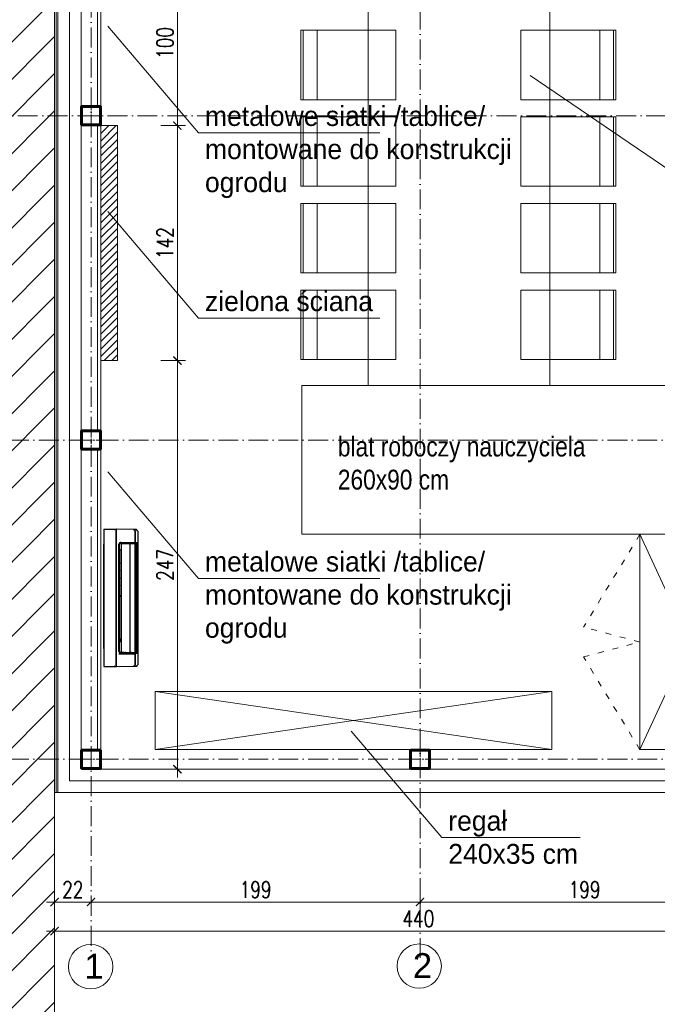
# Model space of a CAD drawing. Header units: millimetres. Extents: x 0 to 27018, y 10208 to 12867.
# Tile 9 of 25: x 13518 to 13903, y 10625 to 11220. Entities that reach past the tile are written whole.
import ezdxf

# ---------------------------------------------------------------- set-up
doc = ezdxf.new("R2010")
doc.units = ezdxf.units.MM
doc.linetypes.add('ACAD_ISO03W100', pattern=[30, 12, -18])
doc.linetypes.add('ACAD_ISO10W100', pattern=[18, 12, -3, 0, -3])
for name, color, linetype, lineweight in [('0-A-wymiary', 7, 'Continuous', 9), ('0. PRZERYWANE', 150, 'ACAD_ISO03W100', 0), ('izolacja', 191, 'BATTING', 0), ('opis', 241, 'Continuous', 13), ('osie', 43, 'ACAD_ISO10W100', 0), ('PRZEKROJOWA', 7, 'Continuous', 40), ('wymiar', 13, 'Continuous', 13)]:
    doc.layers.add(name, color=color, linetype=linetype, lineweight=lineweight)
doc.layers.add('0-freon', color=4, linetype='Continuous')
doc.layers.add('Wnętrze - Umeblowanie_Nr_Pióra__2', color=7, linetype='Continuous', lineweight=15, true_color=0x7f7f7f)
doc.styles.add('arial CE', font='txt')
doc.styles.add('NOWY 50', font='romans.shx', dxfattribs={"width": 0.75, "height": 10})
doc.styles.add('tekst', font='segoeui.ttf', dxfattribs={"height": 20})
doc.linetypes.add('BATTING', pattern='A,0.00254,-2.54,[134,ltypeshp.shx,S=2.54,R=0,X=-2.54,Y=0],-5.08,[134,ltypeshp.shx,S=2.54,R=180,X=2.54,Y=0],-2.54', length=10.16254)
doc.dimstyles.new('NOWY 1DO50', dxfattribs={"dimtxt": 20, "dimasz": 5, "dimexe": 5, "dimexo": 5, "dimgap": 2.5, "dimtad": 1, "dimdec": 0, "dimtxsty": 'NOWY 50', "dimblk": 'ARCHTICK', "dimcen": 1.25, "dimdle": 5, "dimclrd": 256, "dimclre": 256, "dimclrt": 256, "dimadec": 0, "dimazin": 0, "dimtfac": 1, "dimtdec": 0, "dimtmove": 1, "dimatfit": 0, "dimldrblk": 'ARCHTICK', "dimfxl": 10, "dimfxlon": 1, "dimlwd": -1, "dimlwe": -1, "dimarcsym": 0})

# ---------------------------------------------------------------- blocks, each defined once
blk = doc.blocks.new('_ArchTick')
at = {"color": 0, "linetype": 'ByBlock', "const_width": 0.15}
blk.add_lwpolyline([(-0.5, -0.5), (0.5, 0.5)], dxfattribs=at)
blk = doc.blocks.new('*D2860')
at = {"layer": 'Defpoints', "color": 0}
for p in [(22030.48, 11076.7), (0, 10892.7), (22190.95, 10892.7)]:
    blk.add_point(p, dxfattribs=at)
at = {"layer": 'wymiar'}
for p, q in [((22190.95, 11081.7), (22190.95, 10887.7)), ((22180.95, 11076.7), (22195.95, 11076.7)), ((22180.95, 10892.7), (22195.95, 10892.7))]:
    blk.add_line(p, q, dxfattribs=at)
at = {"layer": 'wymiar', "linetype": 'ByBlock', "xscale": 5, "yscale": 5, "zscale": 5}
for p, rotation in [((22190.95, 11076.7), 90), ((22190.95, 10892.7), 270)]:
    blk.add_blockref('_ArchTick', p, dxfattribs=dict(at, rotation=rotation))
at = {"layer": 'wymiar', "insert": (22183.45, 10984.7), "char_height": 10, "attachment_point": 5, "rotation": 90, "style": 'NOWY 50'}
blk.add_mtext('184', dxfattribs=at)
blk = doc.blocks.new('*U2668')
for points in [[(-51, -60), (51, -60, 0.414214), (60, -51), (60, 51, 0.414214), (51, 60), (-51, 60, 0.414214), (-60, 51), (-60, -51, 0.414214)], [(-48, -54), (48, -54, 0.414214), (54, -48), (54, 48, 0.414214), (48, 54), (-48, 54, 0.414214), (-54, 48), (-54, -48, 0.414214)]]:
    blk.add_lwpolyline(points, format="xyb", close=True)
at = {"layer": 'osie'}
for p, q in [((0, -62), (0, 62)), ((-64.5, 0), (64.5, 0))]:
    blk.add_line(p, q, dxfattribs=at)
blk = doc.blocks.new('*D3855')
at = {"layer": 'Defpoints', "color": 0}
for p in [(13538.77, 10749.85), (13978.77, 10749.85), (13978.77, 10669.1)]:
    blk.add_point(p, dxfattribs=at)
at = {"layer": 'wymiar'}
for p, q in [((13538.77, 10679.1), (13538.77, 10664.1)), ((13978.77, 10679.1), (13978.77, 10664.1)), ((13533.77, 10669.1), (13983.77, 10669.1))]:
    blk.add_line(p, q, dxfattribs=at)
at = {"layer": 'wymiar', "linetype": 'ByBlock', "xscale": 5, "yscale": 5, "zscale": 5, "rotation": 180}
blk.add_blockref('_ArchTick', (13538.77, 10669.1), dxfattribs=at)
at = {"layer": 'wymiar', "linetype": 'ByBlock', "xscale": 5, "yscale": 5, "zscale": 5}
blk.add_blockref('_ArchTick', (13978.77, 10669.1), dxfattribs=at)
at = {"layer": 'wymiar', "insert": (13758.77, 10676.6), "char_height": 10, "attachment_point": 5, "style": 'NOWY 50'}
blk.add_mtext('440', dxfattribs=at)
blk = doc.blocks.new('*D3856')
at = {"layer": 'Defpoints', "color": 0}
for p in [(13538.77, 10695.53), (13560.77, 10695.53), (13560.77, 10686.64)]:
    blk.add_point(p, dxfattribs=at)
at = {"layer": 'wymiar'}
for p, q in [((13538.77, 10690.53), (13538.77, 10681.64)), ((13560.77, 10690.53), (13560.77, 10681.64)), ((13533.77, 10686.64), (13565.77, 10686.64))]:
    blk.add_line(p, q, dxfattribs=at)
at = {"layer": 'wymiar', "linetype": 'ByBlock', "xscale": 5, "yscale": 5, "zscale": 5, "rotation": 180}
blk.add_blockref('_ArchTick', (13538.77, 10686.64), dxfattribs=at)
at = {"layer": 'wymiar', "linetype": 'ByBlock', "xscale": 5, "yscale": 5, "zscale": 5}
blk.add_blockref('_ArchTick', (13560.77, 10686.64), dxfattribs=at)
at = {"layer": 'wymiar', "insert": (13549.77, 10694.14), "char_height": 10, "attachment_point": 5, "style": 'NOWY 50'}
blk.add_mtext('22', dxfattribs=at)
blk = doc.blocks.new('*D3857')
at = {"layer": 'Defpoints', "color": 0}
for p in [(13759.77, 10715.36), (13560.77, 10695.53), (13759.77, 10686.64)]:
    blk.add_point(p, dxfattribs=at)
at = {"layer": 'wymiar'}
for p, q in [((13759.77, 10696.64), (13759.77, 10681.64)), ((13560.77, 10690.53), (13560.77, 10681.64)), ((13555.77, 10686.64), (13764.77, 10686.64))]:
    blk.add_line(p, q, dxfattribs=at)
at = {"layer": 'wymiar', "linetype": 'ByBlock', "xscale": 5, "yscale": 5, "zscale": 5, "rotation": 180}
blk.add_blockref('_ArchTick', (13560.77, 10686.64), dxfattribs=at)
at = {"layer": 'wymiar', "linetype": 'ByBlock', "xscale": 5, "yscale": 5, "zscale": 5}
blk.add_blockref('_ArchTick', (13759.77, 10686.64), dxfattribs=at)
at = {"layer": 'wymiar', "insert": (13660.27, 10694.14), "char_height": 10, "attachment_point": 5, "style": 'NOWY 50'}
blk.add_mtext('199', dxfattribs=at)
blk = doc.blocks.new('*D3858')
at = {"layer": 'Defpoints', "color": 0}
for p in [(13759.77, 10715.36), (13958.77, 10697.03), (13958.77, 10686.64)]:
    blk.add_point(p, dxfattribs=at)
at = {"layer": 'wymiar'}
for p, q in [((13759.77, 10696.64), (13759.77, 10681.64)), ((13958.77, 10692.03), (13958.77, 10681.64)), ((13754.77, 10686.64), (13963.77, 10686.64))]:
    blk.add_line(p, q, dxfattribs=at)
at = {"layer": 'wymiar', "linetype": 'ByBlock', "xscale": 5, "yscale": 5, "zscale": 5, "rotation": 180}
blk.add_blockref('_ArchTick', (13759.77, 10686.64), dxfattribs=at)
at = {"layer": 'wymiar', "linetype": 'ByBlock', "xscale": 5, "yscale": 5, "zscale": 5}
blk.add_blockref('_ArchTick', (13958.77, 10686.64), dxfattribs=at)
at = {"layer": 'wymiar', "insert": (13859.27, 10694.14), "char_height": 10, "attachment_point": 5, "style": 'NOWY 50'}
blk.add_mtext('199', dxfattribs=at)
blk = doc.blocks.new('22')
at = {"linetype": 'Continuous'}
for p, q in [((-268.4, -225), (-268.6, -225)), ((-263.3, -217.4), (-263.1, -217)), ((-192.5, -216.7), (-261.7, -216.7)), ((-261.6, -216.2), (-192.5, -216.2)), ((-192.5, -216.2), (-192.5, -201.1)), ((-192.5, -216.2), (-191.5, -216.6)), ((-192.5, -220.8), (-192.5, -216.7)), ((-192.5, -230.1), (-192.5, -220.8)), ((-192.5, -303.1), (-192.5, -230.1)), ((-191.5, -216.6), (-190.5, -217)), ((-190, -217.8), (-191.1, -217.3)), ((-190.3, -217), (-190.5, -217)), ((-190.3, -217.1), (-190.3, -217)), ((-190.3, -217.1), (-189.8, -217.3)), ((-189.8, -217.8), (-190, -217.8)), ((-189.8, -202.1), (-189.8, -303.1)), ((-189.8, -220.4), (-186.1, -220.4)), ((-189.8, -225), (-188.4, -225)), ((-188.4, -226.7), (-189.8, -226.7)), ((-189.8, -226.8), (-188.4, -226.8)), ((-189.1, -202.8), (-189.3, -203.2)), ((-189.3, -220.2), (-189.3, -203.4)), ((-186.1, -220.2), (-189.3, -220.2)), ((-188.4, -225), (-188.4, -227.9)), ((-188.4, -227.9), (-186.1, -227.9)), ((-187.9, -201.9), (-188.3, -202)), ((-188, -209.8), (474.5, -209.8)), ((-187, -238.6), (-187, -237.1)), ((-186.6, -236.6), (-186.1, -236.6)), ((-186.1, -300.5), (-186.1, -219.1)), ((-186, -218.9), (472.5, -218.9)), ((467.2, -201.3), (-180.7, -201.3)), ((-178.9, -200), (465.4, -200)), ((103.5, -204.4), (103.5, -201.5)), ((171.5, -204.4), (103.5, -204.4)), ((143.3, -215.9), (143.3, -218.9)), ((143.3, -215.9), (143.3, -218.9)), ((171.5, -201.5), (171.5, -204.4)), ((472.7, -300.5), (472.7, -219.1)), ((475.9, -220.2), (472.7, -220.2)), ((472.7, -220.4), (476.3, -220.4)), ((472.7, -227.9), (475, -227.9)), ((474, -201.8), (473.4, -201.7)), ((474.4, -201.9), (474, -201.8)), ((475, -225), (476.3, -225)), ((475, -227.9), (475, -225)), ((476.3, -226.7), (475, -226.7)), ((476.3, -226.8), (475, -226.8)), ((475.9, -203.2), (475.7, -202.7)), ((475.9, -203.4), (475.9, -218)), ((475.9, -220.2), (475.9, -219.1)), ((476.3, -303.1), (476.3, -202.1)), ((476.5, -217.8), (476.3, -217.8)), ((478.9, -216.3), (479.1, -216.2)), ((479.1, -201.1), (479.1, -216.2)), ((479.1, -216.2), (548.2, -216.2)), ((548.3, -216.7), (479.1, -216.7)), ((479.1, -216.7), (479.1, -220.8)), ((479.1, -220.8), (479.1, -230.1)), ((479.1, -230.1), (479.1, -240.4)), ((483.3, -215.7), (483.3, -315.5)), ((549.6, -217), (549.9, -217.4)), ((556, -208.5), (553.2, -205.9)), ((555.2, -225), (555, -225)), ((555.3, -225.4), (555.1, -225.2)), ((555.2, -225.4), (555.2, -204.3)), ((555.6, -225.6), (555.3, -225.4)), ((-189.8, -238.6), (-186.9, -238.6)), ((-186.1, -246.9), (-189.8, -246.9)), ((-189.8, -247.5), (-188.5, -268.6)), ((-187, -272.2), (-189.8, -272.3)), ((-187, -280.6), (-189.8, -280.5)), ((-186.1, -268.6), (-188.5, -268.6)), ((-188.4, -272.3), (-188.5, -268.6)), ((-187.5, -289), (-188, -280.6)), ((-187.5, -289), (-186.1, -289)), ((-187, -245.2), (-187, -243.9)), ((-187, -272.4), (-187, -270.8)), ((-187, -280.4), (-187, -279)), ((-186.1, -238.6), (-186.6, -238.6)), ((-186.1, -243.5), (-186.6, -243.5)), ((-186.6, -245.7), (-186.1, -245.7)), ((-186.6, -247.1), (-186.1, -247.1)), ((-186.6, -270.3), (-186.1, -270.3)), ((-186.1, -272.5), (-186.6, -272.5)), ((-186.1, -278.6), (-186.6, -278.6)), ((-186.6, -280.8), (-186.1, -280.8)), ((-186.1, -247.5), (-186.1, -247.4)), ((472.6, -247.4), (-186.1, -247.4)), ((472.6, -247.4), (472.7, -247.5)), ((473.2, -238.4), (472.7, -238.4)), ((472.7, -240.3), (473.2, -240.3)), ((472.7, -242.9), (473.2, -242.8)), ((473.2, -245), (472.7, -245)), ((472.7, -245.2), (476.3, -245.2)), ((473.2, -246), (472.7, -246)), ((475, -268.6), (472.7, -268.6)), ((473.2, -272.1), (472.7, -272.1)), ((472.7, -274.2), (473.2, -274.2)), ((472.7, -277.5), (473.2, -277.5)), ((473.2, -279.6), (472.7, -279.6)), ((472.7, -289), (473.9, -289)), ((473.6, -238.9), (473.6, -240.3)), ((473.6, -240.3), (476.3, -240.3)), ((473.6, -243.3), (473.6, -244.6)), ((473.6, -245.2), (473.6, -245.5)), ((473.6, -272.5), (473.6, -274)), ((476.3, -274), (473.6, -273.9)), ((473.6, -277.9), (473.6, -279.2)), ((473.6, -278.9), (476.3, -278.8)), ((475, -268.6), (474.7, -274)), ((476.3, -246.2), (475, -268.6)), ((479.1, -240.4), (479.1, -245.1)), ((479.1, -245.1), (479.1, -274)), ((479.1, -274), (479.1, -278.8)), ((479.1, -278.8), (479.1, -303.1)), ((-272.9, -330.4), (-273.2, -330.4)), ((-270.9, -331.3), (-273.2, -331.3)), ((559.8, -331.3), (-273.2, -331.3)), ((-273.2, -331.3), (-273.2, -331.3)), ((-268.7, -330.4), (-272.9, -330.4)), ((-271.3, -330.4), (-271.3, -331.3)), ((559.4, -331.3), (-270.9, -331.3)), ((555.2, -330.4), (-268.7, -330.4)), ((-186.1, -300.5), (472.7, -300.5)), ((467.2, -312.2), (-180.7, -312.2)), ((467.2, -314.9), (-180.7, -314.9)), ((-145.6, -300.5), (-145.6, -312.2)), ((-145.6, -302.4), (-127.4, -302.4)), ((-145.6, -303.4), (-127.4, -303.4)), ((-144.7, -303.4), (-144.7, -312.2)), ((-144.7, -303.4), (-144.7, -312.2)), ((-127.4, -300.5), (-127.4, -303.4)), ((-68.3, -300.8), (-127.4, -300.8)), ((-68.3, -302.3), (-68.3, -300.5)), ((-65.6, -302.3), (-68.3, -302.3)), ((-65.6, -300.5), (-65.6, -302.3)), ((-22.8, -300.8), (-65.6, -300.8)), ((-22.8, -302.3), (-22.8, -300.5)), ((-20.1, -302.3), (-22.8, -302.3)), ((-20.1, -300.5), (-20.1, -302.3)), ((22.7, -300.8), (-20.1, -300.8)), ((22.7, -302.3), (22.7, -300.5)), ((25.4, -302.3), (22.7, -302.3)), ((25.4, -300.5), (25.4, -302.3)), ((68.2, -300.8), (25.4, -300.8)), ((68.2, -302.3), (68.2, -300.5)), ((70.9, -302.3), (68.2, -302.3)), ((70.9, -300.5), (70.9, -302.3)), ((131, -300.8), (70.9, -300.8)), ((131, -300.5), (131, -312.2)), ((134.6, -300.5), (134.6, -312.2)), ((191.1, -300.8), (134.6, -300.8)), ((191.1, -302.3), (191.1, -300.5)), ((191.1, -302.3), (193.8, -302.3)), ((193.8, -300.5), (193.8, -302.3)), ((236.6, -300.8), (193.8, -300.8)), ((236.6, -302.3), (236.6, -300.5)), ((236.6, -302.3), (239.3, -302.3)), ((239.3, -300.5), (239.3, -302.3)), ((282.1, -300.8), (239.3, -300.8)), ((282.1, -302.3), (282.1, -300.5)), ((282.1, -302.3), (284.8, -302.3)), ((284.8, -300.5), (284.8, -302.3)), ((327.6, -300.8), (284.8, -300.8)), ((327.6, -302.3), (327.6, -300.5)), ((327.6, -302.3), (330.3, -302.3)), ((330.3, -300.5), (330.3, -302.3)), ((389.4, -300.8), (330.3, -300.8)), ((389.4, -303.4), (389.4, -300.5)), ((389.4, -302.4), (407.6, -302.4)), ((407.6, -303.4), (389.4, -303.4)), ((406.7, -312.2), (406.7, -303.4)), ((406.7, -312.2), (406.7, -303.4)), ((407.6, -312.2), (407.6, -300.5)), ((-182.5, -408), (-182.5, -406.2)), ((-182.5, -408), (-182.5, -406.2)), ((-182.5, -408), (448.5, -408)), ((-182.5, -408), (448.5, -408)), ((-180.7, -406.2), (-180.7, -408)), ((-180.7, -406.2), (-180.7, -408)), ((-177.9, -408), (-177.9, -406.2)), ((-177.9, -408), (-177.9, -406.2)), ((446.3, -408), (446.3, -406.2)), ((446.3, -408), (446.3, -406.2)), ((448.5, -408), (448.5, -406.2)), ((448.5, -408), (448.5, -406.2))]:
    blk.add_line(p, q, dxfattribs=at)
for points in [[(-188.3, -202), (-188.7, -202.3), (-189.1, -202.8)], [(-186.8, -201.7), (-187.4, -201.8), (-187.9, -201.9)], [(-180.7, -201.5), (-181.1, -201.5), (-182.3, -201.5), (-183.4, -201.5), (-184.5, -201.5), (-185.4, -201.6), (-186.2, -201.7), (-186.8, -201.7)], [(473.4, -201.7), (472.7, -201.7), (471.9, -201.6), (471, -201.5), (470, -201.5), (468.8, -201.5), (467.6, -201.5), (-180.7, -201.5)], [(475.7, -202.7), (475.3, -202.3), (474.8, -202), (474.4, -201.9)], [(545.5, -198.7), (545.1, -198.4), (544.5, -198.2), (544.3, -198.2)]]:
    blk.add_lwpolyline(points, dxfattribs=at)
for centre, radius, start, end in [((-269.2, -227.3), 1.3, 139.28785, 144.93883), ((-503.2, 41.1), 354.9, 311.0569, 311.38617), ((-465.9, -1), 298.5, 311.00253, 311.18378), ((-483, 18.5), 324.4, 311.18332, 311.35189), ((199.6, -545), 567.2, 145.00366, 145.65504), ((176.6, -528.9), 539.1, 144.69921, 144.99858), ((-261.6, -217.6), 1.45, 90.03153, 96.21521), ((-187.7, -212.8), 8.79, 100.5121, 100.89401), ((-187.1, -219.1), 2.22, 169.79285, 180.02474), ((474.1, -218.9), 1.81, 25.74006, 31.33932), ((109.9, -528.9), 539.1, 35.00142, 35.30079), ((86.9, -545), 567.2, 34.34496, 34.99634), ((769.5, 18.5), 324.4, 228.64811, 228.81668), ((752.5, -1), 298.5, 228.81622, 228.99747), ((554.8, -209.9), 1.82, 1.5, 46.81707), ((-186.6, -245.2), 0.455, 180, 246.18556), ((-186.6, -270.7), 0.455, 122.16244, 180), ((-186.6, -270.7), 0.456, 90.02547, 122.13898), ((473.2, -238.9), 0.456, 77.21734, 89.88697), ((473.2, -238.9), 0.459, 59.55594, 77.28756), ((473.2, -238.9), 0.455, 0, 59.40339), ((473.2, -279.2), 0.45, 349.39745, 359.93722), ((-180.7, -303.1), 11.8, 180.00001, 269.99983), ((-180.7, -303.1), 9.1, 180, 270), ((467.2, -303.1), 11.8, 270.00006, 359.99993), ((467.2, -303.1), 9.1, 270, 0)]:
    blk.add_arc(centre, radius, start, end, dxfattribs=at)
for points, start_tangent, end_tangent in [([(-270.5, -227.1), (-270.4, -226.8), (-270.3, -226.5)], (0.026177, 0.999657), (0.573865, 0.81895)), ([(-270.1, -226.5), (-270.3, -226.8), (-270.4, -227.1), (-270.5, -227.1)], (-0.754088, -0.656773), (-0.298715, -0.954342)), ([(-270.5, -227.1), (-270.5, -227.4)], (-0.298715, -0.954342), (-0.026177, -0.999657)), ([(-270.2, -226.4), (-270.1, -226.3)], (0.651729, 0.758452), (0.754697, 0.656073)), ([(-264.4, -219.2), (-265, -220), (-266.7, -222.6), (-268.5, -225.2)], (-0.584614, -0.811312), (-0.568269, -0.822843)), ([(-263.2, -217.5), (-264.4, -219.2)], (-0.566503, -0.82406), (-0.584614, -0.811312)), ([(-263.6, -221.2), (-263.5, -220.9), (-263.5, -220.5), (-263.5, -220.2), (-263.4, -219.8), (-263.4, -219.4), (-263.3, -219.1), (-263.3, -218.7), (-263.3, -218.3), (-263.2, -217.9), (-263.2, -217.5)], (0.186218, 0.982509), (0.007316, 0.999973)), ([(-261.7, -216.7), (-262.2, -216.8), (-262.7, -217.1), (-263.2, -217.5)], (-1, 0), (-0.566503, -0.82406)), ([(-263.1, -217), (-262.6, -216.5)], (0.578626, 0.815593), (0.784883, 0.619643)), ([(-262.6, -216.5), (-262.1, -216.3)], (0.784883, 0.619643), (0.939414, 0.342784)), ([(-262.1, -216.3), (-261.8, -216.2)], (0.939414, 0.342784), (0.994178, 0.107751)), ([(-178.9, -200), (-181.3, -200), (-183.8, -200), (-186.2, -200.1), (-188.4, -200.3), (-190.2, -200.4), (-190.9, -200.5), (-191.5, -200.6), (-191.9, -200.7), (-192.2, -200.8), (-192.4, -200.9), (-192.4, -201), (-192.5, -201.1)], (-1, 0), (-0.000042, -1)), ([(-191.1, -217.3), (-192.5, -216.7)], (-0.921816, 0.387628), (-0.922059, 0.387049)), ([(-180.7, -201.3), (-183.5, -201.3), (-186, -201.4), (-188, -201.6), (-189.3, -201.8), (-189.8, -202.1)], (-1, 0), (0, -1)), ([(-189.4, -204.2), (-189.8, -204.5)], (-0.981769, -0.190077), (0, -1)), ([(-189, -218), (-189.2, -218.3), (-189.3, -218.7)], (-0.520613, -0.853793), (-0.177826, -0.984062)), ([(-188, -216.9), (-188.3, -217.2), (-188.7, -217.6), (-189, -218)], (-0.852485, -0.522752), (-0.520613, -0.853793)), ([(-187, -237.1), (-187, -236.8), (-186.8, -236.7)], (0, 1), (0.867316, 0.497758)), ([(-186.8, -236.7), (-186.7, -236.6)], (0.867316, 0.497758), (0.976164, 0.217036)), ([(-186.7, -236.6), (-186.6, -236.6)], (0.976164, 0.217036), (1, 0.000681)), ([(-186.1, -219.1), (-186.1, -218.9), (-186, -218.9)], (0, 1), (0.999604, -0.028125)), ([(-186, -218.9), (-185.9, -218.9)], (0.999604, -0.028125), (0.960649, -0.277764)), ([(-185.9, -218.9), (-185.7, -219)], (0.960649, -0.277764), (0.839886, -0.542763)), ([(465.4, -200), (467.9, -200), (470.4, -200), (472.8, -200.1), (475, -200.3), (476.7, -200.4), (477.4, -200.5), (478, -200.6), (478.5, -200.7), (478.8, -200.8), (478.9, -200.9), (479, -201), (479.1, -201.1)], (1, 0), (0.000018, -1)), ([(475.9, -201.8), (475.6, -201.8), (474.8, -201.6), (473.8, -201.5), (472.4, -201.4), (470.9, -201.4), (469.2, -201.3), (467.2, -201.3)], (-0.96584, 0.259138), (-1, 0)), ([(472.3, -219), (472.4, -218.9), (472.5, -218.9)], (0.839886, 0.542762), (0.999604, 0.028125)), ([(472.5, -218.9), (472.6, -218.9)], (0.999604, 0.028125), (0.872646, -0.488353)), ([(472.6, -218.9), (472.7, -219.1)], (0.872646, -0.488353), (0, -1)), ([(474.5, -216.9), (474.9, -217.2), (475.3, -217.6), (475.6, -218)], (0.852484, -0.522753), (0.520614, -0.853792)), ([(475.9, -219.1), (475.9, -218.7), (475.8, -218.3), (475.7, -218.2)], (0.000014, 1), (-0.434801, 0.900527)), ([(476.3, -202.1), (476.3, -202), (476.2, -201.9), (475.9, -201.8), (475.9, -201.8)], (0, 1), (-0.96584, 0.259138)), ([(476.3, -204.5), (475.9, -204.2), (475.9, -204.2)], (0, 1), (-0.983011, 0.183545)), ([(476.3, -217.3), (477.7, -216.7)], (0.91967, 0.392691), (0.919962, 0.392007)), ([(479.1, -216.7), (477.7, -217.3), (476.5, -217.8)], (-0.922059, -0.387049), (-0.921592, -0.38816)), ([(477.7, -216.7), (478.9, -216.3)], (0.919962, 0.392007), (0.920202, 0.391443)), ([(548.2, -216.2), (548.7, -216.3), (549.2, -216.5)], (1, 0), (0.786089, -0.618113)), ([(549.8, -217.5), (549.3, -217.1), (548.8, -216.8), (548.3, -216.7)], (-0.566503, 0.82406), (-1, 0)), ([(549.2, -216.5), (549.6, -217)], (0.786089, -0.618113), (0.578626, -0.815593)), ([(551, -219.2), (549.8, -217.5)], (-0.584614, 0.811312), (-0.566503, 0.82406)), ([(550.1, -221.2), (550.1, -220.9), (550.1, -220.5), (550, -220.2), (550, -219.8), (549.9, -219.4), (549.9, -219.1), (549.9, -218.7), (549.8, -218.3), (549.8, -217.9), (549.8, -217.5)], (-0.186218, 0.982509), (-0.007316, 0.999973)), ([(555.1, -225.2), (553.3, -222.6), (551.5, -220), (551, -219.2)], (-0.568269, 0.822843), (-0.584614, 0.811312)), ([(556.1, -226.1), (555.6, -225.6)], (-0.75279, 0.658261), (-0.751537, 0.659691)), ([(556.6, -226.5), (556.1, -226.1)], (-0.754088, 0.656773), (-0.75279, 0.658261)), ([(556.6, -226.3), (556.9, -226.5), (557, -226.8)], (0.754697, -0.656073), (0.324905, -0.945747)), ([(556.9, -226.8), (556.6, -226.5)], (-0.573955, 0.818887), (-0.754088, 0.656773)), ([(557, -227.1), (556.9, -226.8)], (-0.325682, 0.945479), (-0.573955, 0.818887)), ([(557.1, -227.4), (557, -227.1)], (-0.026177, 0.999657), (-0.325682, 0.945479)), ([(-187.5, -303.5), (-187.5, -298.7), (-187.5, -293.8), (-187.5, -289)], (0.00092, 1), (-0.002293, 0.999997)), ([(-187, -243.9), (-187, -243.7), (-186.8, -243.5)], (0, 1), (0.871512, 0.490374)), ([(-186.6, -247.1), (-186.8, -247.1), (-187, -246.9)], (-1, 0), (-0.495687, 0.868501)), ([(-186.6, -272.5), (-186.8, -272.5), (-187, -272.4), (-187, -272.4)], (-0.99985, -0.01732), (0, 1)), ([(-187, -279), (-187, -278.8), (-186.8, -278.7)], (0, 1), (0.903159, 0.429306)), ([(-187, -280.4), (-187, -280.7)], (0.000039, -1), (0.577443, -0.816431)), ([(-187, -280.7), (-186.7, -280.8)], (0.577443, -0.816431), (0.957484, -0.288488)), ([(-186.6, -238.6), (-186.7, -238.6), (-186.8, -238.6), (-186.9, -238.6)], (-0.999845, -0.017593), (-0.999848, -0.017452)), ([(-186.8, -243.5), (-186.6, -243.5)], (0.871512, 0.490374), (0.999981, -0.006206)), ([(-186.8, -245.6), (-186.6, -245.7)], (0.915018, -0.403414), (0.999998, -0.001754)), ([(-186.8, -278.7), (-186.6, -278.6)], (0.903159, 0.429306), (0.999931, -0.011782)), ([(-186.7, -280.8), (-186.6, -280.8)], (0.957484, -0.288488), (0.999999, 0.001134)), ([(-186.1, -247.4), (-186.1, -247.4), (-185.9, -247.5)], (0.96813, 0.250448), (0.808373, -0.58867)), ([(-185.9, -247.5), (-185.7, -247.6)], (0.808373, -0.58867), (0.761985, -0.647594)), ([(472.3, -247.6), (472.4, -247.5), (472.6, -247.4)], (0.761985, 0.647594), (0.976162, 0.217044)), ([(472.6, -247.4), (472.6, -247.4), (472.6, -247.4)], (0.976162, 0.217044), (0.968141, -0.250404)), ([(473.4, -240.3), (473.2, -240.3)], (-0.998251, -0.059118), (-0.999832, 0.018355)), ([(473.2, -242.8), (473.4, -242.9), (473.6, -243.1), (473.6, -243.3)], (0.999979, 0.006413), (0, -1)), ([(473.4, -245), (473.2, -245)], (-0.881868, -0.471497), (-0.999997, -0.0026)), ([(473.6, -245.5), (473.6, -245.7), (473.4, -245.9), (473.2, -246), (473.2, -246)], (0, -1), (-0.999997, 0.002608)), ([(473.2, -272.1), (473.4, -272.1), (473.6, -272.3)], (1, 0), (0.500028, -0.866009)), ([(473.4, -274.2), (473.2, -274.2)], (-0.973607, -0.22823), (-0.999842, 0.017769)), ([(473.2, -277.5), (473.4, -277.5), (473.6, -277.7), (473.6, -277.9)], (0.999927, 0.012087), (0, -1)), ([(473.2, -279.6), (473.4, -279.6), (473.6, -279.4)], (1, 0), (0.498206, 0.867059)), ([(473.6, -240.3), (473.6, -240.3), (473.4, -240.3)], (-0.999848, 0.017452), (-0.998251, -0.059118)), ([(473.6, -244.6), (473.6, -244.8), (473.4, -245)], (-0.000002, -1), (-0.881868, -0.471497)), ([(473.6, -274), (473.6, -274.1), (473.4, -274.2)], (0, -1), (-0.973607, -0.22823)), ([(473.6, -272.3), (473.6, -272.5)], (0.500028, -0.866009), (0, -1)), ([(473.6, -279.4), (473.6, -279.3)], (0.498206, 0.867059), (0.18314, 0.983087)), ([(474.4, -278.9), (474.3, -282.2), (473.9, -289)], (-0.05202, -0.998646), (-0.052128, -0.99864)), ([(473.9, -289), (473.9, -293.8), (473.9, -298.7), (473.9, -303.5)], (0.001695, -0.999999), (0.002225, -0.999998)), ([(-187.6, -308.9), (-187.5, -307.1), (-187.5, -303.5)], (0.02259, 0.999745), (0.00092, 1)), ([(-185.7, -300), (-185.9, -300.2), (-186.1, -300.4), (-186.1, -300.5)], (-0.708476, -0.705735), (0, -1)), ([(472.7, -300.5), (472.6, -300.4), (472.4, -300.2), (472.3, -300)], (0, 1), (-0.708476, 0.705735)), ([(473.9, -303.5), (473.9, -307.1), (474, -309.1)], (0.002225, -0.999998), (0.026873, -0.999639))]:
    blk.add_spline(points, degree=3, dxfattribs=dict(at, start_tangent=start_tangent, end_tangent=end_tangent))
at = {"layer": '0-freon', "linetype": 'Continuous'}
for p, q in [((-270.5, -227.4), (-273.2, -330.4)), ((-270, -209.8), (-270.5, -226.5)), ((-262.5, -202), (-269.5, -208.5)), ((-259, -198.7), (-262.5, -202)), ((544.3, -198.2), (-257.7, -198.2)), ((553.2, -205.9), (545.5, -198.7)), ((556.6, -209.8), (557, -226.5)), ((557.1, -227.4), (559.8, -330.4)), ((-273.2, -339.5), (-273.2, -331.3)), ((-273.2, -339.5), (-273.2, -331.3)), ((-271.9, -406.2), (-271.9, -341.3)), ((-271.9, -406.2), (-271.9, -341.3)), ((-268.7, -340.5), (-268.7, -341.3)), ((559.4, -330.4), (555.2, -330.4)), ((555.2, -340.5), (555.2, -341.3)), ((557.9, -330.4), (557.9, -331.3)), ((558.4, -406.2), (558.4, -341.3)), ((558.4, -406.2), (558.4, -341.3)), ((559.1, -340.4), (559.1, -340.4)), ((559.1, -340.4), (559.1, -340.4)), ((559.1, -340.4), (559.1, -340.4)), ((559.1, -340.4), (559.1, -340.4)), ((559.8, -330.4), (559.4, -330.4)), ((559.8, -331.3), (559.4, -331.3)), ((559.8, -331.3), (559.8, -339.5)), ((559.8, -331.3), (559.8, -339.5)), ((-271.9, -406.2), (558.4, -406.2)), ((-271.9, -406.2), (558.4, -406.2))]:
    blk.add_line(p, q, dxfattribs=at)
blk.add_lwpolyline([(-257.7, -198.2), (-257.8, -198.2), (-258.4, -198.3), (-258.8, -198.5), (-259, -198.7)], dxfattribs=at)
for centre, radius, start, end in [((-268.2, -209.9), 1.82, 133.18293, 178.5), ((-272.8, -341.3), 0.91, 0, 74.23166), ((-272.8, -341.3), 0.91, 0, 74.54805), ((559.3, -341.3), 0.91, 106.29291, 179.99997), ((559.3, -341.3), 0.91, 106.29266, 180.00016), ((558.9, -339.5), 0.91, 284.47689, 359.9975), ((558.9, -339.5), 0.91, 284.47689, 359.9975)]:
    blk.add_arc(centre, radius, start, end, dxfattribs=at)
for points, start_tangent, end_tangent in [([(-273.1, -339.9), (-273.2, -339.5)], (-0.421534, 0.906812), (0, 1)), ([(-273.1, -339.9), (-273.2, -339.5)], (-0.434859, 0.900499), (0, 1)), ([(-272.9, -340.2), (-273, -340.1), (-273.1, -339.9)], (-0.773837, 0.633384), (-0.421534, 0.906812)), ([(-272.9, -340.2), (-273, -340.1), (-273.1, -339.9)], (-0.764193, 0.644988), (-0.434859, 0.900499)), ([(-272.5, -340.4), (-272.9, -340.2)], (-0.968246, 0.25), (-0.773837, 0.633384)), ([(-272.5, -340.4), (-272.9, -340.2)], (-0.968246, 0.25), (-0.764193, 0.644988)), ([(559.8, -339.5), (559.7, -339.9)], (0, -1), (-0.414238, -0.910169)), ([(559.8, -339.5), (559.7, -339.9)], (0, -1), (-0.426997, -0.904253))]:
    blk.add_spline(points, degree=3, dxfattribs=dict(at, start_tangent=start_tangent, end_tangent=end_tangent))
blk = doc.blocks.new('*D3889')
at = {"layer": 'Defpoints', "color": 0}
for p in [(13576.77, 11013.9), (13613.01, 11013.9), (13566.77, 10766.9)]:
    blk.add_point(p, dxfattribs=at)
at = {"layer": 'wymiar'}
for p, q in [((13613.01, 10761.9), (13613.01, 11018.9)), ((13603.01, 11013.9), (13618.01, 11013.9)), ((13603.01, 10766.9), (13618.01, 10766.9))]:
    blk.add_line(p, q, dxfattribs=at)
at = {"layer": 'wymiar', "linetype": 'ByBlock', "xscale": 5, "yscale": 5, "zscale": 5}
for p, rotation in [((13613.01, 11013.9), 90), ((13613.01, 10766.9), 270)]:
    blk.add_blockref('_ArchTick', p, dxfattribs=dict(at, rotation=rotation))
at = {"layer": 'wymiar', "insert": (13605.51, 10890.4), "char_height": 10, "attachment_point": 5, "rotation": 90, "style": 'NOWY 50'}
blk.add_mtext('247', dxfattribs=at)
blk = doc.blocks.new('*D3890')
at = {"layer": 'Defpoints', "color": 0}
for p in [(13576.77, 11155.9), (13613.01, 11155.9), (13576.77, 11013.9)]:
    blk.add_point(p, dxfattribs=at)
at = {"layer": 'wymiar'}
for p, q in [((13613.01, 11008.9), (13613.01, 11160.9)), ((13603.01, 11155.9), (13618.01, 11155.9)), ((13603.01, 11013.9), (13618.01, 11013.9))]:
    blk.add_line(p, q, dxfattribs=at)
at = {"layer": 'wymiar', "linetype": 'ByBlock', "xscale": 5, "yscale": 5, "zscale": 5}
for p, rotation in [((13613.01, 11155.9), 90), ((13613.01, 11013.9), 270)]:
    blk.add_blockref('_ArchTick', p, dxfattribs=dict(at, rotation=rotation))
at = {"layer": 'wymiar', "insert": (13605.51, 11084.9), "char_height": 10, "attachment_point": 5, "rotation": 90, "style": 'NOWY 50'}
blk.add_mtext('142', dxfattribs=at)
blk = doc.blocks.new('*D3891')
at = {"layer": 'Defpoints', "color": 0}
for p in [(13576.77, 11255.9), (13613.01, 11255.9), (13576.77, 11155.9)]:
    blk.add_point(p, dxfattribs=at)
at = {"layer": 'wymiar'}
for p, q in [((13613.01, 11150.9), (13613.01, 11260.9)), ((13603.01, 11255.9), (13618.01, 11255.9)), ((13603.01, 11155.9), (13618.01, 11155.9))]:
    blk.add_line(p, q, dxfattribs=at)
at = {"layer": 'wymiar', "linetype": 'ByBlock', "xscale": 5, "yscale": 5, "zscale": 5}
for p, rotation in [((13613.01, 11255.9), 90), ((13613.01, 11155.9), 270)]:
    blk.add_blockref('_ArchTick', p, dxfattribs=dict(at, rotation=rotation))
at = {"layer": 'wymiar', "insert": (13605.51, 11205.9), "char_height": 10, "attachment_point": 5, "rotation": 90, "style": 'NOWY 50'}
blk.add_mtext('100', dxfattribs=at)

msp = doc.modelspace()

# ---------------------------------------------------------------- hatches: boundary and pattern name
at = {"layer": 'wymiar'}
h = msp.add_hatch(dxfattribs=at)
h.set_pattern_fill('ANSI31', color=256, scale=5)
h.set_pattern_definition([(45, (-8067.529, 3612.718), (-11.22532, 11.22532), [])])
h.paths.add_polyline_path([(13538.77, 10516.06), (13442.81, 10516.06), (13442.81, 11746.9), (13538.77, 11746.9)])
at = {"layer": 'wymiar', "transparency": 33554687}
h = msp.add_hatch(dxfattribs=at)
h.set_pattern_fill('ANSI31', color=256)
h.paths.add_polyline_path([(13566.77, 11013.9), (13576.77, 11013.9), (13576.77, 11155.9), (13566.77, 11155.9)])
h.paths.add_polyline_path([(13566.77, 11255.9), (13576.77, 11255.9), (13576.77, 11353.9), (13566.97, 11353.9), (13566.77, 11353.9), (13566.77, 11348.8), (13566.77, 11347.9)])
h.paths.add_polyline_path([(13566.77, 11353.9), (13576.77, 11353.9), (13576.77, 11397.9), (13566.77, 11397.9)])

# ---------------------------------------------------------------- linework, layer by layer
at = {"layer": '0. PRZERYWANE', "ltscale": 0.3}
for p, q in [((13892.77, 10908.9), (13858.68, 10852.78)), ((13892.77, 10843.8), (13858.68, 10852.78)), ((13858.68, 10834.81), (13892.77, 10843.8)), ((13892.77, 10778.69), (13858.68, 10834.81))]:
    msp.add_line(p, q, dxfattribs=at)
at = {"layer": 'izolacja', "lineweight": 0, "ltscale": 0.1}
msp.add_line((13539.77, 11552.9), (13539.77, 10752.9), dxfattribs=at)
at = {"layer": 'izolacja', "lineweight": 0, "ltscale": 0.7}
for q in [(13547.77, 11552.9), (13971.77, 10759.9)]:
    msp.add_line((13547.77, 10759.9), q, dxfattribs=at)
at = {"layer": 'opis', "color": 0}
for centre in [(13560.55, 10647.57), (13759.25, 10647.94)]:
    msp.add_circle(centre, 13.41, dxfattribs=at)
at = {"layer": 'osie'}
for p, q in [((13560.77, 11703.88), (13560.77, 10652.9)), ((13759.77, 10652.9), (13759.77, 11703.88)), ((14198.15, 11161.9), (13438.77, 11161.9)), ((13438.77, 10965.9), (14197.89, 10965.9)), ((13438.77, 10772.9), (14198.15, 10772.9))]:
    msp.add_line(p, q, dxfattribs=at)
at = {"layer": 'Wnętrze - Umeblowanie_Nr_Pióra__2', "ltscale": 0.2}
for p, q in [((13688.29, 10998.9), (13688.29, 10908.9)), ((13952.77, 10998.9), (13688.29, 10998.9)), ((13952.77, 10908.9), (13688.29, 10908.9)), ((13892.77, 10908.9), (13892.77, 10778.9)), ((13892.77, 10908.9), (13952.58, 10778.9)), ((13892.77, 10778.9), (13952.77, 10908.9)), ((13892.77, 10908.9), (13952.77, 10908.9)), ((13839.53, 10813.9), (13599.53, 10813.9)), ((13599.53, 10813.9), (13599.53, 10778.9)), ((13599.53, 10813.9), (13839.53, 10778.9)), ((13839.53, 10813.9), (13599.53, 10778.9)), ((13839.53, 10778.9), (13839.53, 10813.9)), ((13599.53, 10778.9), (13839.53, 10778.9)), ((13952.77, 10778.9), (13892.77, 10778.9))]:
    msp.add_line(p, q, dxfattribs=at)
msp.add_lwpolyline([(13838.34, 10998.9), (13728.34, 10998.9), (13728.34, 11278.9), (13838.34, 11278.9), (13838.34, 10998.9)], dxfattribs=at)
for points in [[(13745.18, 11171.58), (13687.68, 11171.58), (13687.68, 11213.58), (13745.18, 11213.58)], [(13697.48, 11171.58), (13689.18, 11171.58), (13689.18, 11213.58), (13697.48, 11213.58)], [(13820.76, 11171.58), (13878.26, 11171.58), (13878.26, 11213.58), (13820.76, 11213.58)], [(13868.46, 11171.58), (13876.76, 11171.58), (13876.76, 11213.58), (13868.46, 11213.58)], [(13745.18, 11119.23), (13687.68, 11119.23), (13687.68, 11161.23), (13745.18, 11161.23)], [(13697.48, 11119.23), (13689.18, 11119.23), (13689.18, 11161.23), (13697.48, 11161.23)], [(13820.76, 11119.23), (13878.26, 11119.23), (13878.26, 11161.23), (13820.76, 11161.23)], [(13868.46, 11119.23), (13876.76, 11119.23), (13876.76, 11161.23), (13868.46, 11161.23)], [(13745.18, 11066.87), (13687.68, 11066.87), (13687.68, 11108.87), (13745.18, 11108.87)], [(13697.48, 11066.87), (13689.18, 11066.87), (13689.18, 11108.87), (13697.48, 11108.87)], [(13820.76, 11066.87), (13878.26, 11066.87), (13878.26, 11108.87), (13820.76, 11108.87)], [(13868.46, 11066.87), (13876.76, 11066.87), (13876.76, 11108.87), (13868.46, 11108.87)], [(13745.18, 11014.51), (13687.68, 11014.51), (13687.68, 11056.51), (13745.18, 11056.51)], [(13697.48, 11014.51), (13689.18, 11014.51), (13689.18, 11056.51), (13697.48, 11056.51)], [(13820.76, 11014.51), (13878.26, 11014.51), (13878.26, 11056.51), (13820.76, 11056.51)], [(13868.46, 11014.51), (13876.76, 11014.51), (13876.76, 11056.51), (13868.46, 11056.51)]]:
    msp.add_lwpolyline(points, close=True, dxfattribs=at)
at = {"layer": 'wymiar'}
for p, q in [((13538.77, 11681.27), (13538.77, 10516.68)), ((13540.77, 11552.9), (13540.77, 10752.9)), ((13554.77, 11552.9), (13554.77, 10766.9)), ((13566.77, 10971.9), (13566.77, 11540.9)), ((13564.77, 11167.9), (13564.77, 11347.9)), ((13570.98, 11215.95), (13625.71, 11151.5)), ((13999.49, 11068.45), (13826.41, 11186.29)), ((13564.77, 10971.9), (13564.77, 11155.9)), ((13576.77, 11155.9), (13566.77, 11155.9)), ((13576.77, 11013.9), (13576.77, 11155.9)), ((13625.71, 11151.5), (13735.49, 11151.5)), ((13570.98, 11104.01), (13625.71, 11039.57)), ((13625.71, 11039.57), (13735.49, 11039.57)), ((13566.77, 11013.9), (13576.77, 11013.9)), ((13564.77, 10778.9), (13564.77, 10959.9)), ((13566.77, 10778.9), (13566.77, 10959.9)), ((13570.98, 10946.64), (13625.71, 10882.19)), ((13625.71, 10882.19), (13735.49, 10882.19)), ((13718.15, 10790), (13772.88, 10725.56)), ((13554.77, 10766.9), (13964.77, 10766.9)), ((13540.77, 10752.9), (13978.77, 10752.9)), ((13554.77, 10752.9), (13540.77, 10752.9)), ((13540.77, 10752.9), (13547.77, 10752.9)), ((13772.88, 10725.56), (13856.7, 10725.56))]:
    msp.add_line(p, q, dxfattribs=at)
for points in [[(13538.77, 10516.06), (13442.81, 10516.06), (13442.81, 11746.9), (13538.77, 11746.9)], [(13540.77, 10752.9), (13538.77, 10752.9), (13538.77, 11552.9), (13540.77, 11552.9)], [(13540.77, 11552.9), (13978.77, 11552.9), (13978.77, 10752.9), (13540.77, 10752.9)], [(13554.77, 11167.9), (13566.77, 11167.9), (13566.77, 11155.9), (13554.77, 11155.9)], [(13554.77, 10971.9), (13566.77, 10971.9), (13566.77, 10959.9), (13554.77, 10959.9)], [(13554.77, 10778.9), (13566.77, 10778.9), (13566.77, 10766.9), (13554.77, 10766.9)], [(13753.77, 10778.9), (13765.77, 10778.9), (13765.77, 10766.9), (13753.77, 10766.9)]]:
    msp.add_lwpolyline(points, close=True, dxfattribs=at)

# ---------------------------------------------------------------- block references
at = {"xscale": 0.1, "yscale": 0.1, "zscale": 0.1, "rotation": 270}
msp.add_blockref('22', (13609.13, 10884.79), dxfattribs=at)
at = {"layer": 'PRZEKROJOWA', "xscale": -0.1, "yscale": 0.1, "zscale": 0.1, "rotation": 89.99999999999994}
for p in [(13560.77, 11161.9), (13560.77, 10965.9), (13560.77, 10772.9), (13759.77, 10772.9)]:
    msp.add_blockref('*U2668', p, dxfattribs=at)

# ---------------------------------------------------------------- texts
at = {"layer": '0-A-wymiary', "linetype": 'ByBlock', "char_height": 12, "width": 343.7683, "attachment_point": 1}
for s, insert in [('metalowe siatki /tablice/\\Pmontowane do konstrukcji\\Pogrodu', (13629.68, 11167.72)), ('zielona ściana', (13629.68, 11055.79)), ('metalowe siatki /tablice/\\Pmontowane do konstrukcji\\Pogrodu', (13629.68, 10898.41)), ('regał\\P240x35 cm', (13776.85, 10741.77))]:
    msp.add_mtext(s, dxfattribs=dict(at, insert=insert))
at = {"layer": '0-A-wymiary', "linetype": 'ByBlock', "insert": (13710.07, 10967.95), "char_height": 12, "width": 343.7683, "attachment_point": 1, "style": 'tekst'}
msp.add_mtext('{\\FTechnicLite|c2;blat roboczy nauczyciela\\P260x90 cm}', dxfattribs=at)
at = {"layer": 'opis', "color": 0, "char_height": 15, "attachment_point": 1, "style": 'arial CE'}
for s, insert in [('{\\fArial|b0|i0|c238|p34;\\C7;1 }', (13556.72, 10655.37)), ('{\\fArial|b0|i0|c238|p34;\\C7;2 }', (13755.42, 10655.75))]:
    msp.add_mtext(s, dxfattribs=dict(at, insert=insert))

# ---------------------------------------------------------------- dimensions: what is measured, and where the dimension line sits
at = {"layer": 'wymiar'}
for base, p1, p2, picture, middle in [((13613.01, 11255.9), (13576.77, 11155.9), (13576.77, 11255.9), '*D3891', (13605.51, 11205.9)), ((13613.01, 11155.9), (13576.77, 11013.9), (13576.77, 11155.9), '*D3890', (13605.51, 11084.9)), ((22190.95, 10892.7), (22030.48, 11076.7), (0, 10892.7), '*D2860', (22183.45, 10984.7)), ((13613.01, 11013.9), (13566.77, 10766.9), (13576.77, 11013.9), '*D3889', (13605.51, 10890.4))]:
    dim = msp.add_linear_dim(base=base, p1=p1, p2=p2, angle=90, dimstyle='NOWY 1DO50', dxfattribs=at)
    dim.commit()
    dim.dimension.update_dxf_attribs({"geometry": picture, "text_midpoint": middle})
for base, p1, p2, picture, middle in [((13978.77, 10669.1), (13538.77, 10749.85), (13978.77, 10749.85), '*D3855', (13758.77, 10676.6)), ((13759.77, 10686.64), (13560.77, 10695.53), (13759.77, 10715.36), '*D3857', (13660.27, 10694.14)), ((13958.77, 10686.64), (13759.77, 10715.36), (13958.77, 10697.03), '*D3858', (13859.27, 10694.14)), ((13560.77, 10686.64), (13538.77, 10695.53), (13560.77, 10695.53), '*D3856', (13549.77, 10694.14))]:
    dim = msp.add_linear_dim(base=base, p1=p1, p2=p2, dimstyle='NOWY 1DO50', dxfattribs=at)
    dim.commit()
    dim.dimension.update_dxf_attribs({"geometry": picture, "text_midpoint": middle})

doc.saveas('drawing.dxf')
